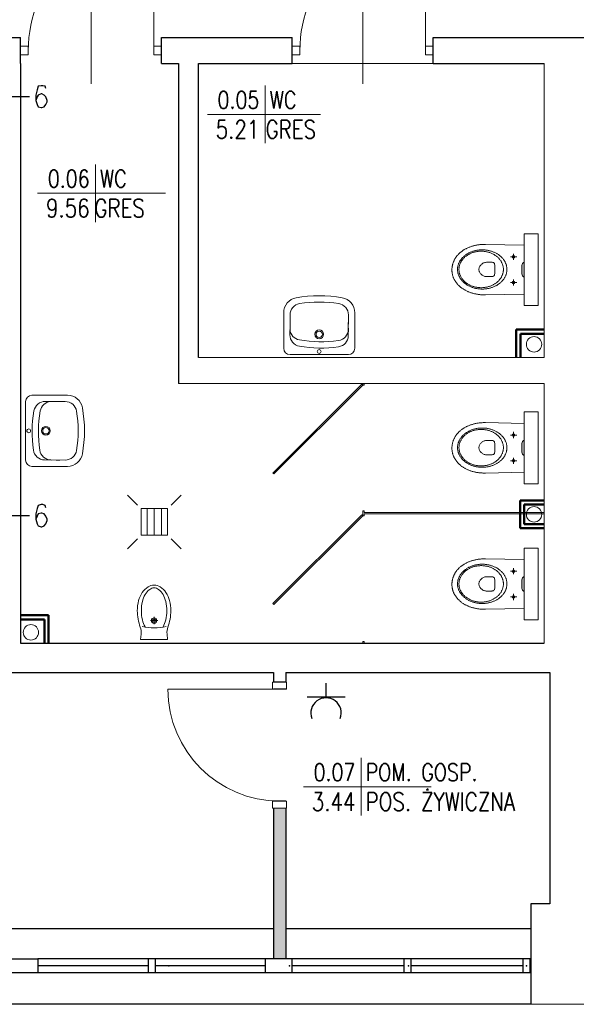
# Model space of a CAD drawing. Header units: millimetres. Extents: x 282377 to 1404227, y -783705 to 1038705.
# Tile 95 of 243: x 381895 to 382294, y 7171 to 7875. Entities that reach past the tile are written whole.
import ezdxf
from ezdxf.enums import TextEntityAlignment as Align

# ---------------------------------------------------------------- set-up
doc = ezdxf.new("R2010")
doc.units = ezdxf.units.MM
doc.linetypes.add('ACAD_ISO08W100', pattern=[36, 24, -3, 6, -3])
doc.layers.add('!!ELEKTRYKA', color=7, linetype='Continuous')
for name, color, linetype, lineweight in [('BA_drz', 7, 'Continuous', 18), ('BA_KS_ist.', 34, 'Continuous', 13), ('BA_met', 7, 'Continuous', 18), ('Cienka', 7, 'Continuous', 18), ('PG_WIDOKOWE_CIENKIE', 7, 'Continuous', 18), ('PG_WYPOSAŻENIE', 9, 'Continuous', 18), ('PG_ŚCIANY_DZIAŁOWE', 3, 'Continuous', 18), ('Przekrojowa', 60, 'Continuous', 18), ('WYPOSAŻENIE GARAŻU', 253, 'Continuous', 5)]:
    doc.layers.add(name, color=color, linetype=linetype, lineweight=lineweight)
doc.styles.add('ROMANS', font='romans', dxfattribs={"width": 0.7})

# ---------------------------------------------------------------- blocks, each defined once
blk = doc.blocks.new('A$Cd28b784c')
at = {"lineweight": 18}
h = blk.add_hatch(color=256, dxfattribs=at)
h.dxf.hatch_style = 1
h.paths.add_polyline_path([(18.54, 22.22), (18.43, 23), (18.14, 23.62), (17.75, 24.08), (17.31, 24.36), (16.9, 24.47), (16.9, 13.87), (17.31, 13.97), (17.75, 14.26), (18.14, 14.72), (18.43, 15.34), (18.54, 16.11)])
for p, q in [((16.9, 44.83), (6.9, 44.83)), ((6.9, -6.49), (6.9, 44.83)), ((16.9, -6.49), (16.9, 44.83)), ((16.9, -6.49), (6.9, -6.49))]:
    blk.add_line(p, q, dxfattribs=at)
at = {"lineweight": 13}
for p, q in [((44.61, 37.25), (16.9, 36.7)), ((45.21, 37.25), (44.61, 37.25)), ((45.82, 37.23), (45.21, 37.25)), ((46.41, 37.21), (45.82, 37.23)), ((47, 37.18), (46.41, 37.21)), ((47.58, 37.15), (47, 37.18)), ((48.16, 37.1), (47.58, 37.15)), ((48.73, 37.04), (48.16, 37.1)), ((49.3, 36.97), (48.73, 37.04)), ((49.85, 36.9), (49.3, 36.97)), ((50.4, 36.82), (49.85, 36.9)), ((50.95, 36.72), (50.4, 36.82)), ((51.49, 36.62), (50.95, 36.72)), ((52.02, 36.51), (51.49, 36.62)), ((52.54, 36.4), (52.02, 36.51)), ((53.06, 36.27), (52.54, 36.4)), ((53.57, 36.14), (53.06, 36.27)), ((54.07, 36), (53.57, 36.14)), ((54.57, 35.85), (54.07, 36)), ((55.05, 35.69), (54.57, 35.85)), ((55.53, 35.53), (55.05, 35.69)), ((56.01, 35.36), (55.53, 35.53)), ((56.47, 35.18), (56.01, 35.36)), ((26.77, 28.42), (22.26, 28.42)), ((23.81, 28.83), (23.69, 28.42)), ((23.69, 28.42), (23.81, 28.01)), ((24.1, 29.13), (23.81, 28.83)), ((24.51, 29.24), (24.1, 29.13)), ((24.51, 30.6), (24.51, 26.24)), ((24.93, 29.13), (24.51, 29.24)), ((25.22, 28.83), (24.93, 29.13)), ((25.33, 28.42), (25.22, 28.83)), ((25.22, 28.01), (25.33, 28.42)), ((33.25, 27.92), (33.58, 28.23)), ((33.58, 28.23), (33.93, 28.53)), ((33.93, 28.53), (34.28, 28.83)), ((34.28, 28.83), (34.64, 29.12)), ((34.64, 29.12), (35.01, 29.4)), ((35.01, 29.4), (35.4, 29.67)), ((35.4, 29.67), (35.79, 29.93)), ((35.79, 29.93), (36.19, 30.19)), ((36.1, 27.96), (36.45, 28.27)), ((36.19, 30.19), (36.6, 30.43)), ((36.45, 28.27), (36.82, 28.56)), ((36.6, 30.43), (37.03, 30.67)), ((36.82, 28.56), (37.2, 28.84)), ((37.03, 30.67), (37.46, 30.89)), ((37.2, 28.84), (37.58, 29.11)), ((37.46, 30.89), (37.89, 31.11)), ((37.58, 29.11), (37.98, 29.37)), ((37.89, 31.11), (38.34, 31.31)), ((37.98, 29.37), (38.39, 29.62)), ((38.34, 31.31), (38.79, 31.51)), ((38.39, 29.62), (38.81, 29.86)), ((38.79, 31.51), (39.26, 31.7)), ((38.81, 29.86), (39.24, 30.09)), ((39.24, 30.09), (39.68, 30.31)), ((39.26, 31.7), (39.73, 31.87)), ((39.68, 30.31), (40.12, 30.52)), ((39.73, 31.87), (40.2, 32.03)), ((40.12, 30.52), (40.58, 30.71)), ((40.2, 32.03), (40.69, 32.19)), ((40.58, 30.71), (41.04, 30.9)), ((40.69, 32.19), (41.18, 32.33)), ((41.04, 30.9), (41.51, 31.07)), ((41.18, 32.33), (41.68, 32.46)), ((41.51, 31.07), (41.99, 31.23)), ((41.68, 32.46), (42.18, 32.58)), ((41.99, 31.23), (42.48, 31.37)), ((42.18, 32.58), (42.69, 32.69)), ((42.48, 31.37), (42.97, 31.51)), ((42.69, 32.69), (43.21, 32.78)), ((42.97, 31.51), (43.48, 31.63)), ((43.21, 32.78), (43.73, 32.87)), ((43.48, 31.63), (43.98, 31.74)), ((43.73, 32.87), (44.26, 32.94)), ((43.98, 31.74), (44.5, 31.83)), ((44.26, 32.94), (44.79, 33)), ((44.5, 31.83), (45.02, 31.91)), ((44.79, 33), (45.32, 33.04)), ((45.02, 31.91), (45.54, 31.98)), ((45.32, 33.04), (45.87, 33.08)), ((45.54, 31.98), (46.07, 32.03)), ((45.87, 33.08), (46.41, 33.1)), ((46.07, 32.03), (46.61, 32.07)), ((46.41, 33.1), (46.96, 33.1)), ((46.61, 32.07), (47.15, 32.09)), ((46.96, 33.1), (47.51, 33.1)), ((47.15, 32.09), (47.7, 32.1)), ((47.51, 33.1), (48.06, 33.08)), ((47.7, 32.1), (47.7, 32.09)), ((47.7, 32.1), (48.24, 32.09)), ((48.06, 33.08), (48.6, 33.04)), ((48.24, 32.09), (48.79, 32.07)), ((48.6, 33.04), (49.13, 33)), ((48.79, 32.07), (49.32, 32.03)), ((49.13, 33), (49.67, 32.94)), ((49.32, 32.03), (49.85, 31.98)), ((49.67, 32.94), (50.19, 32.87)), ((49.85, 31.98), (50.38, 31.91)), ((50.19, 32.87), (50.71, 32.78)), ((50.38, 31.91), (50.9, 31.83)), ((50.71, 32.78), (51.23, 32.69)), ((50.9, 31.83), (51.41, 31.74)), ((51.23, 32.69), (51.74, 32.58)), ((51.41, 31.74), (51.92, 31.63)), ((51.74, 32.58), (52.24, 32.46)), ((51.92, 31.63), (52.42, 31.51)), ((52.24, 32.46), (52.74, 32.33)), ((52.42, 31.51), (52.92, 31.37)), ((52.74, 32.33), (53.23, 32.19)), ((52.92, 31.37), (53.4, 31.23)), ((53.23, 32.19), (53.72, 32.03)), ((53.4, 31.23), (53.88, 31.07)), ((53.72, 32.03), (54.19, 31.87)), ((53.88, 31.07), (54.36, 30.9)), ((54.19, 31.87), (54.66, 31.7)), ((54.36, 30.9), (54.82, 30.71)), ((54.66, 31.7), (55.13, 31.51)), ((54.82, 30.71), (55.27, 30.52)), ((55.13, 31.51), (55.58, 31.31)), ((55.27, 30.52), (55.72, 30.31)), ((55.58, 31.31), (56.03, 31.11)), ((55.72, 30.31), (56.16, 30.09)), ((56.03, 31.11), (56.47, 30.89)), ((56.16, 30.09), (56.59, 29.86)), ((56.93, 34.99), (56.47, 35.18)), ((56.47, 30.89), (56.9, 30.67)), ((56.59, 29.86), (57, 29.62)), ((56.9, 30.67), (57.32, 30.43)), ((57.38, 34.8), (56.93, 34.99)), ((57, 29.62), (57.41, 29.37)), ((57.32, 30.43), (57.73, 30.19)), ((57.83, 34.6), (57.38, 34.8)), ((57.41, 29.37), (57.81, 29.11)), ((57.73, 30.19), (58.13, 29.93)), ((57.81, 29.11), (58.2, 28.84)), ((58.26, 34.39), (57.83, 34.6)), ((58.13, 29.93), (58.52, 29.67)), ((58.2, 28.84), (58.58, 28.56)), ((58.69, 34.17), (58.26, 34.39)), ((58.52, 29.67), (58.91, 29.4)), ((58.58, 28.56), (58.94, 28.27)), ((59.11, 33.95), (58.69, 34.17)), ((58.91, 29.4), (59.28, 29.12)), ((58.94, 28.27), (59.3, 27.96)), ((59.52, 33.72), (59.11, 33.95)), ((59.28, 29.12), (59.64, 28.83)), ((59.92, 33.49), (59.52, 33.72)), ((59.64, 28.83), (59.99, 28.53)), ((60.32, 33.25), (59.92, 33.49)), ((59.99, 28.53), (60.34, 28.23)), ((60.71, 33), (60.32, 33.25)), ((60.34, 28.23), (60.67, 27.92)), ((61.09, 32.75), (60.71, 33)), ((61.46, 32.49), (61.09, 32.75)), ((61.82, 32.22), (61.46, 32.49)), ((62.17, 31.95), (61.82, 32.22)), ((62.52, 31.68), (62.17, 31.95)), ((62.85, 31.39), (62.52, 31.68)), ((63.18, 31.11), (62.85, 31.39)), ((63.5, 30.81), (63.18, 31.11)), ((63.81, 30.51), (63.5, 30.81)), ((64.11, 30.21), (63.81, 30.51)), ((64.4, 29.9), (64.11, 30.21)), ((64.69, 29.58), (64.4, 29.9)), ((64.96, 29.26), (64.69, 29.58)), ((65.23, 28.94), (64.96, 29.26)), ((65.48, 28.61), (65.23, 28.94)), ((65.73, 28.28), (65.48, 28.61)), ((65.96, 27.94), (65.73, 28.28)), ((17.31, 24.36), (16.9, 24.47)), ((17.75, 24.08), (17.31, 24.36)), ((18.14, 23.62), (17.75, 24.08)), ((18.43, 23), (18.14, 23.62)), ((18.54, 22.22), (18.43, 23)), ((18.54, 16.11), (18.54, 22.22)), ((23.81, 28.01), (24.1, 27.71)), ((24.1, 27.71), (24.51, 27.6)), ((24.51, 27.6), (24.93, 27.71)), ((24.93, 27.71), (25.22, 28.01)), ((29.4, 20.77), (29.47, 21.19)), ((29.47, 21.19), (29.56, 21.61)), ((29.56, 21.61), (29.67, 22.02)), ((29.67, 22.02), (29.79, 22.43)), ((29.79, 22.43), (29.92, 22.84)), ((29.92, 22.84), (30.07, 23.24)), ((30.07, 23.24), (30.24, 23.63)), ((30.24, 23.63), (30.42, 24.02)), ((30.42, 24.02), (30.61, 24.41)), ((30.61, 24.41), (30.82, 24.79)), ((30.82, 24.79), (31.04, 25.16)), ((31.04, 25.16), (31.27, 25.53)), ((31.27, 25.53), (31.52, 25.89)), ((31.52, 25.89), (31.78, 26.25)), ((31.78, 26.25), (32.05, 26.59)), ((31.93, 20.81), (32.01, 21.24)), ((32.01, 21.24), (32.11, 21.66)), ((32.05, 26.59), (32.33, 26.93)), ((32.11, 21.66), (32.22, 22.09)), ((32.22, 22.09), (32.35, 22.5)), ((32.33, 26.93), (32.63, 27.27)), ((32.35, 22.5), (32.5, 22.91)), ((32.5, 22.91), (32.66, 23.32)), ((32.63, 27.27), (32.93, 27.6)), ((32.66, 23.32), (32.84, 23.72)), ((32.84, 23.72), (33.04, 24.11)), ((32.93, 27.6), (33.25, 27.92)), ((33.04, 24.11), (33.25, 24.5)), ((33.25, 24.5), (33.47, 24.88)), ((33.47, 24.88), (33.71, 25.25)), ((33.71, 25.25), (33.96, 25.62)), ((33.96, 25.62), (34.23, 25.98)), ((34.23, 25.98), (34.51, 26.33)), ((34.51, 26.33), (34.8, 26.67)), ((34.8, 26.67), (35.11, 27.01)), ((35.11, 27.01), (35.42, 27.34)), ((35.42, 27.34), (35.76, 27.66)), ((35.76, 27.66), (36.1, 27.96)), ((37.97, 22.03), (38.05, 22.73)), ((37.97, 19.27), (37.97, 22.03)), ((38.05, 22.73), (38.28, 23.27)), ((38.28, 23.27), (38.61, 23.65)), ((38.61, 23.65), (39, 23.9)), ((39, 23.9), (39.42, 24.05)), ((39.42, 24.05), (39.83, 24.12)), ((39.83, 24.12), (40.19, 24.14)), ((40.19, 24.14), (44.04, 24.15)), ((44.04, 24.15), (44.56, 24.12)), ((44.56, 24.12), (45.07, 24.03)), ((45.07, 24.03), (45.57, 23.88)), ((45.57, 23.88), (46.05, 23.68)), ((46.05, 23.68), (46.51, 23.44)), ((46.51, 23.44), (46.94, 23.16)), ((46.94, 23.16), (47.35, 22.84)), ((47.35, 22.84), (47.73, 22.48)), ((47.73, 22.48), (48.08, 22.1)), ((48.08, 22.1), (48.38, 21.7)), ((48.38, 21.7), (48.65, 21.28)), ((48.65, 21.28), (48.88, 20.84)), ((59.3, 27.96), (59.64, 27.66)), ((59.64, 27.66), (59.97, 27.34)), ((59.97, 27.34), (60.29, 27.01)), ((60.29, 27.01), (60.6, 26.67)), ((60.6, 26.67), (60.89, 26.33)), ((60.67, 27.92), (60.99, 27.6)), ((60.89, 26.33), (61.17, 25.98)), ((60.99, 27.6), (61.29, 27.27)), ((61.17, 25.98), (61.44, 25.62)), ((61.29, 27.27), (61.59, 26.93)), ((61.44, 25.62), (61.69, 25.25)), ((61.59, 26.93), (61.87, 26.59)), ((61.69, 25.25), (61.93, 24.88)), ((61.87, 26.59), (62.15, 26.25)), ((61.93, 24.88), (62.15, 24.5)), ((62.15, 26.25), (62.4, 25.89)), ((62.15, 24.5), (62.36, 24.11)), ((62.36, 24.11), (62.55, 23.72)), ((62.4, 25.89), (62.65, 25.53)), ((62.55, 23.72), (62.73, 23.32)), ((62.65, 25.53), (62.88, 25.16)), ((62.73, 23.32), (62.9, 22.91)), ((62.88, 25.16), (63.1, 24.79)), ((62.9, 22.91), (63.04, 22.5)), ((63.04, 22.5), (63.18, 22.09)), ((63.1, 24.79), (63.31, 24.41)), ((63.18, 22.09), (63.29, 21.66)), ((63.29, 21.66), (63.39, 21.24)), ((63.31, 24.41), (63.5, 24.02)), ((63.39, 21.24), (63.47, 20.81)), ((63.5, 24.02), (63.68, 23.63)), ((63.68, 23.63), (63.85, 23.24)), ((63.85, 23.24), (64, 22.84)), ((64, 22.84), (64.13, 22.43)), ((64.13, 22.43), (64.25, 22.02)), ((64.25, 22.02), (64.36, 21.61)), ((64.36, 21.61), (64.45, 21.19)), ((64.45, 21.19), (64.52, 20.77)), ((66.19, 27.6), (65.96, 27.94)), ((66.41, 27.25), (66.19, 27.6)), ((66.62, 26.9), (66.41, 27.25)), ((66.82, 26.54), (66.62, 26.9)), ((67, 26.19), (66.82, 26.54)), ((67.18, 25.82), (67, 26.19)), ((67.35, 25.46), (67.18, 25.82)), ((67.51, 25.09), (67.35, 25.46)), ((67.66, 24.71), (67.51, 25.09)), ((67.8, 24.34), (67.66, 24.71)), ((67.93, 23.96), (67.8, 24.34)), ((68.04, 23.57), (67.93, 23.96)), ((68.15, 23.19), (68.04, 23.57)), ((68.25, 22.8), (68.15, 23.19)), ((68.33, 22.4), (68.25, 22.8)), ((68.41, 22.01), (68.33, 22.4)), ((68.48, 21.61), (68.41, 22.01)), ((68.53, 21.21), (68.48, 21.61)), ((68.57, 20.81), (68.53, 21.21)), ((17.75, 14.26), (17.31, 13.97)), ((18.14, 14.72), (17.75, 14.26)), ((18.43, 15.34), (18.14, 14.72)), ((18.54, 16.11), (18.43, 15.34)), ((29.27, 19.48), (29.3, 19.91)), ((29.27, 19.04), (29.27, 19.48)), ((29.27, 18.6), (29.27, 19.04)), ((29.3, 18.17), (29.27, 18.6)), ((29.3, 19.91), (29.34, 20.34)), ((29.34, 17.74), (29.3, 18.17)), ((29.34, 20.34), (29.4, 20.77)), ((29.4, 17.31), (29.34, 17.74)), ((29.47, 16.89), (29.4, 17.31)), ((29.56, 16.47), (29.47, 16.89)), ((29.67, 16.06), (29.56, 16.47)), ((29.79, 15.65), (29.67, 16.06)), ((29.92, 15.24), (29.79, 15.65)), ((30.07, 14.84), (29.92, 15.24)), ((30.24, 14.44), (30.07, 14.84)), ((30.42, 14.05), (30.24, 14.44)), ((31.78, 19.04), (31.79, 19.49)), ((31.79, 18.59), (31.78, 19.04)), ((31.78, 19.04), (31.78, 19.03)), ((31.79, 19.49), (31.82, 19.93)), ((31.82, 18.15), (31.79, 18.59)), ((31.82, 19.93), (31.86, 20.37)), ((31.86, 17.71), (31.82, 18.15)), ((31.86, 20.37), (31.93, 20.81)), ((31.93, 17.27), (31.86, 17.71)), ((32.01, 16.84), (31.93, 17.27)), ((32.11, 16.41), (32.01, 16.84)), ((32.22, 15.99), (32.11, 16.41)), ((32.35, 15.57), (32.22, 15.99)), ((32.5, 15.16), (32.35, 15.57)), ((32.66, 14.76), (32.5, 15.16)), ((32.84, 14.36), (32.66, 14.76)), ((33.04, 13.96), (32.84, 14.36)), ((37.97, 16.04), (37.97, 19.27)), ((38.05, 15.34), (37.97, 16.04)), ((37.97, 16.04), (37.97, 16.04)), ((38.28, 14.8), (38.05, 15.34)), ((38.61, 14.42), (38.28, 14.8)), ((39, 14.17), (38.61, 14.42)), ((39.41, 14.02), (39, 14.17)), ((45.55, 14.2), (45.05, 14.05)), ((46.04, 14.39), (45.55, 14.2)), ((46.5, 14.64), (46.04, 14.39)), ((46.93, 14.92), (46.5, 14.64)), ((47.34, 15.24), (46.93, 14.92)), ((47.72, 15.59), (47.34, 15.24)), ((48.07, 15.97), (47.72, 15.59)), ((48.38, 16.38), (48.07, 15.97)), ((48.65, 16.8), (48.38, 16.38)), ((48.88, 17.24), (48.65, 16.8)), ((48.88, 20.84), (49.06, 20.4)), ((49.06, 17.69), (48.88, 17.24)), ((49.06, 20.4), (49.2, 19.94)), ((49.2, 18.14), (49.06, 17.69)), ((49.2, 19.94), (49.28, 19.49)), ((49.28, 18.59), (49.2, 18.14)), ((49.28, 19.49), (49.31, 19.04)), ((49.31, 19.04), (49.28, 18.59)), ((62.55, 14.36), (62.36, 13.96)), ((62.73, 14.76), (62.55, 14.36)), ((62.9, 15.16), (62.73, 14.76)), ((63.04, 15.57), (62.9, 15.16)), ((63.18, 15.99), (63.04, 15.57)), ((63.29, 16.41), (63.18, 15.99)), ((63.39, 16.84), (63.29, 16.41)), ((63.47, 17.27), (63.39, 16.84)), ((63.47, 20.81), (63.53, 20.37)), ((63.53, 17.71), (63.47, 17.27)), ((63.68, 14.44), (63.5, 14.05)), ((63.53, 20.37), (63.58, 19.93)), ((63.58, 18.15), (63.53, 17.71)), ((63.58, 19.93), (63.6, 19.49)), ((63.6, 18.59), (63.58, 18.15)), ((63.6, 19.49), (63.61, 19.04)), ((63.61, 19.04), (63.6, 18.59)), ((63.61, 19.04), (63.61, 19.03)), ((63.85, 14.84), (63.68, 14.44)), ((64, 15.24), (63.85, 14.84)), ((64.13, 15.65), (64, 15.24)), ((64.25, 16.06), (64.13, 15.65)), ((64.36, 16.47), (64.25, 16.06)), ((64.45, 16.89), (64.36, 16.47)), ((64.52, 17.31), (64.45, 16.89)), ((64.52, 20.77), (64.58, 20.34)), ((64.58, 17.74), (64.52, 17.31)), ((64.58, 20.34), (64.62, 19.91)), ((64.62, 18.17), (64.58, 17.74)), ((64.62, 19.91), (64.65, 19.48)), ((64.65, 18.6), (64.62, 18.17)), ((64.65, 19.48), (64.66, 19.04)), ((64.66, 19.04), (64.65, 18.6)), ((64.66, 19.04), (64.66, 19.03)), ((67.69, 14.01), (67.82, 14.39)), ((67.82, 14.39), (67.95, 14.77)), ((67.95, 14.77), (68.06, 15.16)), ((68.06, 15.16), (68.17, 15.55)), ((68.17, 15.55), (68.26, 15.94)), ((68.26, 15.94), (68.34, 16.34)), ((68.34, 16.34), (68.42, 16.73)), ((68.42, 16.73), (68.48, 17.14)), ((68.48, 17.14), (68.53, 17.54)), ((68.53, 17.54), (68.58, 17.94)), ((68.61, 20.4), (68.57, 20.81)), ((68.58, 17.94), (68.61, 18.35)), ((68.63, 19.99), (68.61, 20.4)), ((68.61, 18.35), (68.63, 18.76)), ((68.64, 19.58), (68.63, 19.99)), ((68.63, 18.76), (68.64, 19.17)), ((68.64, 19.17), (68.64, 19.58)), ((17.31, 13.97), (16.9, 13.87)), ((26.77, 10.01), (22.26, 10.01)), ((23.81, 10.42), (23.69, 10.01)), ((23.69, 10.01), (23.81, 9.6)), ((24.1, 10.72), (23.81, 10.42)), ((23.81, 9.6), (24.1, 9.3)), ((24.51, 10.83), (24.1, 10.72)), ((24.1, 9.3), (24.51, 9.19)), ((24.51, 12.19), (24.51, 7.83)), ((24.93, 10.72), (24.51, 10.83)), ((24.51, 9.19), (24.93, 9.3)), ((25.22, 10.42), (24.93, 10.72)), ((24.93, 9.3), (25.22, 9.6)), ((25.33, 10.01), (25.22, 10.42)), ((25.22, 9.6), (25.33, 10.01)), ((30.61, 13.67), (30.42, 14.05)), ((30.82, 13.29), (30.61, 13.67)), ((31.04, 12.92), (30.82, 13.29)), ((31.27, 12.55), (31.04, 12.92)), ((31.52, 12.19), (31.27, 12.55)), ((31.78, 11.83), (31.52, 12.19)), ((32.05, 11.48), (31.78, 11.83)), ((32.33, 11.14), (32.05, 11.48)), ((32.63, 10.81), (32.33, 11.14)), ((32.93, 10.48), (32.63, 10.81)), ((33.25, 10.16), (32.93, 10.48)), ((33.25, 13.58), (33.04, 13.96)), ((33.47, 13.2), (33.25, 13.58)), ((33.58, 9.85), (33.25, 10.16)), ((33.71, 12.82), (33.47, 13.2)), ((33.93, 9.54), (33.58, 9.85)), ((33.96, 12.46), (33.71, 12.82)), ((34.28, 9.25), (33.93, 9.54)), ((34.23, 12.1), (33.96, 12.46)), ((34.51, 11.75), (34.23, 12.1)), ((34.64, 8.96), (34.28, 9.25)), ((34.8, 11.4), (34.51, 11.75)), ((35.01, 8.68), (34.64, 8.96)), ((35.11, 11.07), (34.8, 11.4)), ((35.4, 8.41), (35.01, 8.68)), ((35.42, 10.74), (35.11, 11.07)), ((35.79, 8.14), (35.4, 8.41)), ((35.76, 10.42), (35.42, 10.74)), ((36.1, 10.11), (35.76, 10.42)), ((36.19, 7.89), (35.79, 8.14)), ((36.45, 9.81), (36.1, 10.11)), ((36.6, 7.65), (36.19, 7.89)), ((36.82, 9.52), (36.45, 9.81)), ((37.03, 7.41), (36.6, 7.65)), ((37.2, 9.24), (36.82, 9.52)), ((37.46, 7.19), (37.03, 7.41)), ((37.58, 8.97), (37.2, 9.24)), ((37.89, 6.97), (37.46, 7.19)), ((37.98, 8.71), (37.58, 8.97)), ((38.39, 8.46), (37.98, 8.71)), ((38.81, 8.21), (38.39, 8.46)), ((39.24, 7.99), (38.81, 8.21)), ((39.68, 7.77), (39.24, 7.99)), ((39.82, 13.95), (39.41, 14.02)), ((40.12, 7.56), (39.68, 7.77)), ((40.17, 13.93), (39.82, 13.95)), ((40.58, 7.36), (40.12, 7.56)), ((44.01, 13.93), (40.17, 13.93)), ((41.04, 7.18), (40.58, 7.36)), ((41.51, 7.01), (41.04, 7.18)), ((44.54, 13.96), (44.01, 13.93)), ((45.05, 14.05), (44.54, 13.96)), ((54.36, 7.18), (53.88, 7.01)), ((54.82, 7.36), (54.36, 7.18)), ((55.27, 7.56), (54.82, 7.36)), ((55.72, 7.77), (55.27, 7.56)), ((56.16, 7.99), (55.72, 7.77)), ((56.47, 7.19), (56.03, 6.97)), ((56.59, 8.21), (56.16, 7.99)), ((56.9, 7.41), (56.47, 7.19)), ((57, 8.46), (56.59, 8.21)), ((57.32, 7.65), (56.9, 7.41)), ((57.41, 8.71), (57, 8.46)), ((57.73, 7.89), (57.32, 7.65)), ((57.81, 8.97), (57.41, 8.71)), ((58.13, 8.14), (57.73, 7.89)), ((58.2, 9.24), (57.81, 8.97)), ((58.52, 8.41), (58.13, 8.14)), ((58.58, 9.52), (58.2, 9.24)), ((58.91, 8.68), (58.52, 8.41)), ((58.94, 9.81), (58.58, 9.52)), ((59.28, 8.96), (58.91, 8.68)), ((59.3, 10.11), (58.94, 9.81)), ((59.64, 9.25), (59.28, 8.96)), ((59.64, 10.42), (59.3, 10.11)), ((59.97, 10.74), (59.64, 10.42)), ((59.99, 9.54), (59.64, 9.25)), ((60.29, 11.07), (59.97, 10.74)), ((60.34, 9.85), (59.99, 9.54)), ((60.6, 11.4), (60.29, 11.07)), ((60.67, 10.16), (60.34, 9.85)), ((60.89, 11.75), (60.6, 11.4)), ((60.99, 10.48), (60.67, 10.16)), ((61.17, 12.1), (60.89, 11.75)), ((61.29, 10.81), (60.99, 10.48)), ((61.44, 12.46), (61.17, 12.1)), ((61.59, 11.14), (61.29, 10.81)), ((61.69, 12.82), (61.44, 12.46)), ((61.87, 11.48), (61.59, 11.14)), ((61.93, 13.2), (61.69, 12.82)), ((62.15, 11.83), (61.87, 11.48)), ((62.15, 13.58), (61.93, 13.2)), ((62.36, 13.96), (62.15, 13.58)), ((62.4, 12.19), (62.15, 11.83)), ((62.65, 12.55), (62.4, 12.19)), ((62.88, 12.92), (62.65, 12.55)), ((62.71, 6.95), (63.04, 7.24)), ((63.1, 13.29), (62.88, 12.92)), ((63.04, 7.24), (63.36, 7.53)), ((63.31, 13.67), (63.1, 13.29)), ((63.5, 14.05), (63.31, 13.67)), ((63.36, 7.53), (63.67, 7.83)), ((63.67, 7.83), (63.97, 8.14)), ((63.97, 8.14), (64.26, 8.45)), ((64.26, 8.45), (64.54, 8.76)), ((64.54, 8.76), (64.82, 9.08)), ((64.82, 9.08), (65.08, 9.4)), ((65.08, 9.4), (65.34, 9.73)), ((65.34, 9.73), (65.59, 10.07)), ((65.59, 10.07), (65.82, 10.4)), ((65.82, 10.4), (66.05, 10.75)), ((66.05, 10.75), (66.27, 11.09)), ((66.27, 11.09), (66.48, 11.44)), ((66.48, 11.44), (66.68, 11.8)), ((66.68, 11.8), (66.88, 12.16)), ((66.88, 12.16), (67.06, 12.52)), ((67.06, 12.52), (67.23, 12.89)), ((67.23, 12.89), (67.39, 13.26)), ((67.39, 13.26), (67.55, 13.63)), ((67.55, 13.63), (67.69, 14.01)), ((16.89, 1.65), (44.61, 1.1)), ((38.34, 6.76), (37.89, 6.97)), ((38.79, 6.57), (38.34, 6.76)), ((39.26, 6.38), (38.79, 6.57)), ((39.73, 6.21), (39.26, 6.38)), ((40.2, 6.04), (39.73, 6.21)), ((40.69, 5.89), (40.2, 6.04)), ((41.18, 5.75), (40.69, 5.89)), ((41.68, 5.62), (41.18, 5.75)), ((41.99, 6.85), (41.51, 7.01)), ((42.18, 5.5), (41.68, 5.62)), ((42.48, 6.7), (41.99, 6.85)), ((42.69, 5.39), (42.18, 5.5)), ((42.97, 6.57), (42.48, 6.7)), ((43.21, 5.29), (42.69, 5.39)), ((43.48, 6.45), (42.97, 6.57)), ((43.73, 5.21), (43.21, 5.29)), ((43.98, 6.34), (43.48, 6.45)), ((44.26, 5.14), (43.73, 5.21)), ((44.5, 6.25), (43.98, 6.34)), ((44.79, 5.08), (44.26, 5.14)), ((45.02, 6.17), (44.5, 6.25)), ((44.61, 1.1), (45.21, 1.1)), ((45.32, 5.03), (44.79, 5.08)), ((45.54, 6.1), (45.02, 6.17)), ((45.21, 1.1), (45.81, 1.11)), ((45.87, 5), (45.32, 5.03)), ((46.07, 6.05), (45.54, 6.1)), ((45.81, 1.11), (46.4, 1.13)), ((46.41, 4.98), (45.87, 5)), ((46.61, 6.01), (46.07, 6.05)), ((46.4, 1.13), (46.99, 1.16)), ((46.96, 4.98), (46.41, 4.98)), ((47.15, 5.99), (46.61, 6.01)), ((47.51, 4.98), (46.96, 4.98)), ((46.96, 4.98), (46.96, 4.97)), ((46.99, 1.16), (47.56, 1.2)), ((47.7, 5.98), (47.15, 5.99)), ((48.06, 5), (47.51, 4.98)), ((47.56, 1.2), (48.14, 1.25)), ((48.24, 5.99), (47.7, 5.98)), ((47.7, 5.98), (47.7, 5.97)), ((48.6, 5.03), (48.06, 5)), ((48.14, 1.25), (48.7, 1.3)), ((48.79, 6.01), (48.24, 5.99)), ((49.13, 5.08), (48.6, 5.03)), ((48.7, 1.3), (49.26, 1.37)), ((49.32, 6.05), (48.79, 6.01)), ((49.67, 5.14), (49.13, 5.08)), ((49.26, 1.37), (49.82, 1.44)), ((49.85, 6.1), (49.32, 6.05)), ((50.19, 5.21), (49.67, 5.14)), ((49.82, 1.44), (50.36, 1.53)), ((50.38, 6.17), (49.85, 6.1)), ((50.71, 5.29), (50.19, 5.21)), ((50.36, 1.53), (50.9, 1.62)), ((50.9, 6.25), (50.38, 6.17)), ((51.23, 5.39), (50.71, 5.29)), ((51.41, 6.34), (50.9, 6.25)), ((50.9, 1.62), (51.44, 1.72)), ((51.74, 5.5), (51.23, 5.39)), ((51.92, 6.45), (51.41, 6.34)), ((51.44, 1.72), (51.96, 1.83)), ((52.24, 5.62), (51.74, 5.5)), ((52.42, 6.57), (51.92, 6.45)), ((51.96, 1.83), (52.48, 1.95)), ((52.74, 5.75), (52.24, 5.62)), ((52.92, 6.7), (52.42, 6.57)), ((52.48, 1.95), (52.99, 2.07)), ((53.23, 5.89), (52.74, 5.75)), ((53.4, 6.85), (52.92, 6.7)), ((52.99, 2.07), (53.5, 2.2)), ((53.72, 6.04), (53.23, 5.89)), ((53.88, 7.01), (53.4, 6.85)), ((53.5, 2.2), (54, 2.35)), ((54.19, 6.21), (53.72, 6.04)), ((54, 2.35), (54.49, 2.49)), ((54.66, 6.38), (54.19, 6.21)), ((54.49, 2.49), (54.97, 2.65)), ((55.13, 6.57), (54.66, 6.38)), ((54.97, 2.65), (55.45, 2.81)), ((55.58, 6.76), (55.13, 6.57)), ((55.45, 2.81), (55.92, 2.99)), ((56.03, 6.97), (55.58, 6.76)), ((55.92, 2.99), (56.38, 3.17)), ((56.38, 3.17), (56.84, 3.35)), ((56.84, 3.35), (57.28, 3.55)), ((57.28, 3.55), (57.72, 3.75)), ((57.72, 3.75), (58.15, 3.95)), ((58.15, 3.95), (58.58, 4.17)), ((58.58, 4.17), (58.99, 4.39)), ((58.99, 4.39), (59.4, 4.62)), ((59.4, 4.62), (59.8, 4.85)), ((59.8, 4.85), (60.2, 5.09)), ((60.2, 5.09), (60.58, 5.34)), ((60.58, 5.34), (60.96, 5.59)), ((60.96, 5.59), (61.32, 5.85)), ((61.32, 5.85), (61.68, 6.12)), ((61.68, 6.12), (62.04, 6.39)), ((62.04, 6.39), (62.38, 6.67)), ((62.38, 6.67), (62.71, 6.95))]:
    blk.add_line(p, q, dxfattribs=at)
blk = doc.blocks.new('A$Cf7835451')
at = {"layer": 'PG_WIDOKOWE_CIENKIE', "lineweight": 18}
for p, q in [((29.97, 50.9), (4.55, 50.9)), ((0, 4.55), (0, 46.36)), ((13.56, 46.28), (18.9, 46.36)), ((17.27, 46.25), (17.27, 46.33)), ((18.09, 46.3), (28.43, 46.46)), ((19.09, 46.31), (19.09, 46.36)), ((24.43, 46.36), (21.8, 46.36)), ((21.8, 46.36), (21.8, 46.36)), ((21.82, 46.36), (21.82, 46.36)), ((22.54, 46.36), (22.54, 46.41)), ((23.62, 46.36), (23.62, 46.38)), ((29.97, 0), (4.55, 0)), ((14.2, 4.47), (19.54, 4.55)), ((17.27, 4.51), (17.27, 4.6)), ((28.43, 4.55), (19.09, 4.55))]:
    blk.add_line(p, q, dxfattribs=at)
for centre, radius in [((14.54, 25.45), 3.18), ((2.27, 25.45), 1.36), ((14.54, 25.45), 2.27)]:
    blk.add_circle(centre, radius, dxfattribs=at)
for centre, radius, start, end in [((4.55, 46.36), 4.55, 90, 180), ((29.97, 40), 10.91, 10.24035, 90), ((13.68, 38.1), 8.18, 90.87473, 171.72059), ((18.21, 38.12), 8.18, 90.87473, 171.72059), ((28.43, 38.18), 8.18, 9.15413, 90), ((92.84, 26.58), 88.17, 171.72059, 190.02886), ((97.37, 26.6), 88.17, 171.72059, 190.02886), ((-50.54, 25.45), 88.17, 350.84587, 9.15413), ((-50.54, 25.45), 92.72, 349.75965, 10.24035), ((14.07, 12.65), 8.18, 190.02886, 270.87473), ((18.6, 12.67), 8.18, 190.02886, 264.7924), ((28.43, 12.73), 8.18, 270, 350.84587), ((29.97, 10.91), 10.91, 270, 349.75965), ((4.55, 4.55), 4.55, 180, 270)]:
    blk.add_arc(centre, radius, start, end, dxfattribs=at)
blk = doc.blocks.new('A$C29037962')
at = {"layer": 'PG_WYPOSAŻENIE', "lineweight": 18}
for p, q in [((12.03, 16.29), (12.03, 11.01)), ((9.39, 13.65), (14.66, 13.65))]:
    blk.add_line(p, q, dxfattribs=at)
blk.add_lwpolyline([(0, 20.69, -0.066486), (0.97, 27.98, -0.079028), (3.52, 33.64, -0.107158), (7.72, 37.75, -0.141632), (12.03, 39, -0.141632), (16.33, 37.75, -0.107158), (20.53, 33.64, -0.079028), (23.08, 27.98, -0.066486), (24.05, 20.69, -0.082267), (21.92, 9.02, 0.113756), (21.32, 3.96), (21.75, 0), (2.3, 0), (2.73, 3.96, 0.113756), (2.13, 9.02, -0.082267)], format="xyb", close=True, dxfattribs=at)
for points in [[(5.68, 8.96, -0.003664), (5.59, 9.12, -0.070396), (3.67, 14.1, -0.05666), (2.93, 20.69, -0.05666), (3.67, 27.27, -0.070396), (5.59, 32.26, -0.106167), (8.87, 36, -0.161429), (12.03, 37.05, -0.161429), (15.18, 36, -0.106167), (18.46, 32.26, -0.070396), (20.38, 27.27, -0.05666), (21.13, 20.69, -0.05666), (20.38, 14.1, -0.070396), (18.46, 9.12, -0.003664), (18.37, 8.96, -0.161429)], [(0, 20.69, -0.071321), (0, 20.69)]]:
    blk.add_lwpolyline(points, format="xyb", dxfattribs=at)
for radius in [1.95, 1.17]:
    blk.add_circle((12.03, 13.65), radius, dxfattribs=at)
blk.add_arc((12.03, 47.92), 39.47, 257.33219, 282.66781, dxfattribs=at)
blk = doc.blocks.new('dr1h901')
at = {"color": 7}
blk.add_line((-0.5, 0), (-0.5, 1), dxfattribs=at)
blk.add_line((0, 0.3622), (0, -0.2655))
blk.add_arc((-0.5, 0), 1, 0, 90, dxfattribs=at)
blk = doc.blocks.new('jamb')
blk.add_lwpolyline([(-0.5, -0.5), (-0.5, 0.5), (0.5, 0.5), (0.5, -0.5)], close=True)
blk = doc.blocks.new('A$Cb1b4349b')
at = {"layer": 'WYPOSAŻENIE GARAŻU', "color": 240, "true_color": 0xed1f24, "xscale": 5.5, "yscale": 5.999999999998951, "zscale": 5.5, "rotation": 90}
for p in [(23.9, 98.25), (23.9, 2.75)]:
    blk.add_blockref('jamb', p, dxfattribs=at)
at = {"layer": 'WYPOSAŻENIE GARAŻU', "color": 1, "xscale": -90, "yscale": 90, "zscale": -90, "rotation": 270}
blk.add_blockref('dr1h901', (23.9, 50.5), dxfattribs=at)
blk = doc.blocks.new('bikmet')
blk.add_line((0, 1.65), (0, -1.65))
at = {"style": 'ROMANS', "width": 0.8}
blk.add_attdef('NRPOM', text='', height=1, dxfattribs=at).set_placement((-0.333, 0.333), align=Align.RIGHT)
blk.add_attdef('NWAPOM', (0.25, 0.333), '', height=1, dxfattribs=at)
blk.add_attdef('RAREA', text='', height=1.042, dxfattribs=at).set_placement((-0.333, -0.333), align=Align.TOP_RIGHT)
blk.add_attdef('PODLOGA', text='', height=1.042, dxfattribs=at).set_placement((0.25, -0.333), align=Align.TOP_LEFT)
blk = doc.blocks.new('A$C6810ecfa')
at = {"layer": 'BA_KS_ist.', "color": 18, "linetype": 'Continuous', "lineweight": 20, "ltscale": 25, "true_color": 0x000000}
for centre in [(-11.29, 400.43), (-11.29, 278.73), (-371.64, 194.26)]:
    blk.add_circle(centre, 5.5, dxfattribs=at)
blk = doc.blocks.new('A$Cb384932f')
at = {"layer": 'BA_KS_ist.', "color": 34}
for p, q in [((-302.48, 292.57), (-295.32, 285.41)), ((-271.19, 285.41), (-264.03, 292.57)), ((-292.78, 282.87), (-273.73, 282.87)), ((-292.78, 263.82), (-292.78, 282.87)), ((-288.34, 282.87), (-288.34, 263.82)), ((-283.26, 282.87), (-283.26, 263.82)), ((-278.18, 282.87), (-278.18, 263.82)), ((-273.73, 282.87), (-273.73, 263.82)), ((-302.48, 254.12), (-295.32, 261.28)), ((-273.73, 263.82), (-292.78, 263.82)), ((-264.03, 254.12), (-271.19, 261.28))]:
    blk.add_line(p, q, dxfattribs=at)

msp = doc.modelspace()

# ---------------------------------------------------------------- hatches: boundary and pattern name
at = {"layer": 'PG_ŚCIANY_DZIAŁOWE'}
h = msp.add_hatch(color=252, dxfattribs=at)
h.dxf.hatch_style = 1
h.paths.add_polyline_path([(382085.51, 7311.12), (382076.51, 7311.12), (382076.51, 7203.12), (382085.51, 7203.12)])

# ---------------------------------------------------------------- linework, layer by layer
at = {"layer": '!!ELEKTRYKA', "color": 1, "linetype": 'ACAD_ISO08W100', "lineweight": -3}
for points in [[(381913.63, 7826.07), (381913.2, 7827.76), (381911.51, 7828.18), (381910.24, 7828.18), (381908.12, 7827.76), (381907.28, 7825.22), (381906.43, 7821.41), (381906.43, 7817.6), (381907.28, 7814.64), (381908.12, 7812.94), (381910.24, 7812.52), (381910.66, 7812.52), (381912.36, 7812.94), (381913.63, 7814.64), (381914.47, 7816.75), (381914.47, 7817.6), (381913.63, 7820.14), (381912.36, 7821.41), (381910.66, 7822.26), (381910.24, 7822.26), (381908.12, 7821.41), (381907.28, 7820.14), (381906.43, 7817.6)], [(381886.53, 7820.56), (381901.77, 7820.56)], [(381913.63, 7525.92), (381913.2, 7527.61), (381911.51, 7528.46), (381910.24, 7528.46), (381908.12, 7527.61), (381907.28, 7525.49), (381906.43, 7521.68), (381906.43, 7517.87), (381907.28, 7514.49), (381908.12, 7513.22), (381910.24, 7512.37), (381910.66, 7512.37), (381912.36, 7513.22), (381913.63, 7514.49), (381914.47, 7517.03), (381914.47, 7517.87), (381913.63, 7519.99), (381912.36, 7521.68), (381910.66, 7522.11), (381910.24, 7522.11), (381908.12, 7521.68), (381907.28, 7519.99), (381906.43, 7517.87)], [(381886.53, 7520.41), (381901.77, 7520.41)]]:
    msp.add_lwpolyline(points, dxfattribs=at)
at = {"layer": '!!ELEKTRYKA', "color": 217, "linetype": 'Continuous', "lineweight": -3, "true_color": 0x93278f}
for points in [[(382114.29, 7390.45), (382114.29, 7400.61)], [(382127.84, 7390.45), (382100.74, 7390.45)]]:
    msp.add_lwpolyline(points, dxfattribs=at)
msp.add_arc((382114.29, 7379.12), 10.89, 338.92251, 201.07749, dxfattribs=at)
at = {"color": 252}
for p, q in [((381845.51, 7862.62), (381895.51, 7862.62)), ((381895.51, 7844.12), (381895.51, 7862.62)), ((381996.51, 7862.62), (382090.01, 7862.62)), ((381996.51, 7844.12), (381996.51, 7862.62)), ((382090.01, 7844.12), (382090.01, 7862.62)), ((382191.01, 7862.62), (382313.51, 7862.62)), ((382191.01, 7844.12), (382191.01, 7862.62)), ((381895.51, 7844.12), (381895.51, 7429.12)), ((381996.51, 7844.12), (382008.51, 7844.12)), ((382008.51, 7844.12), (382008.51, 7615.12)), ((382023.01, 7844.12), (382090.01, 7844.12)), ((382023.01, 7633.62), (382023.01, 7844.12)), ((382191.01, 7844.12), (382270.51, 7844.12)), ((381895.51, 7429.12), (382270.51, 7429.12)), ((381877.01, 7408.12), (382076.51, 7408.12)), ((382076.51, 7408.12), (382076.51, 7401.12)), ((382085.51, 7408.12), (382274.51, 7408.12)), ((382085.51, 7408.12), (382085.51, 7401.12)), ((382274.51, 7408.12), (382274.51, 7242.62)), ((382085.51, 7401.12), (382076.51, 7401.12)), ((382085.51, 7396.12), (382076.51, 7396.12)), ((382085.51, 7316.12), (382076.51, 7316.12)), ((382076.51, 7311.12), (382076.51, 7203.12)), ((382085.51, 7311.12), (382085.51, 7203.12)), ((382274.51, 7242.62), (382261.01, 7242.62)), ((382261.01, 7242.62), (382261.01, 7170.62)), ((382076.51, 7224.62), (381710.51, 7224.62)), ((382261.01, 7224.62), (382085.51, 7224.62)), ((382085.51, 7203.12), (381907.76, 7203.12)), ((381907.76, 7203.12), (381907.76, 7193.12)), ((381986.76, 7198.12), (381907.76, 7198.12)), ((381986.76, 7203.12), (381986.76, 7193.12)), ((381991.76, 7203.12), (381991.76, 7193.12)), ((382070.76, 7198.12), (381991.76, 7198.12)), ((382070.76, 7203.12), (382070.76, 7193.12)), ((382261.01, 7203.12), (382085.51, 7203.12)), ((382089.76, 7203.12), (382089.76, 7193.12)), ((382170.01, 7198.12), (382089.76, 7198.12)), ((382170.01, 7203.12), (382170.01, 7193.12)), ((382175.01, 7203.12), (382175.01, 7193.12)), ((382255.26, 7198.12), (382175.01, 7198.12)), ((382255.26, 7203.12), (382255.26, 7193.12)), ((382260.26, 7203.12), (382260.26, 7193.12)), ((382261.01, 7193.12), (381907.76, 7193.12)), ((382261.01, 7170.62), (381476.01, 7170.62))]:
    msp.add_line(p, q, dxfattribs=at)
at = {"color": 252, "lineweight": 20}
for p, q in [((382270.51, 7844.12), (382270.51, 7633.62)), ((382023.01, 7633.62), (382270.51, 7633.62)), ((382008.51, 7615.12), (382270.51, 7615.12)), ((382139.81, 7614.57), (382076.17, 7550.93)), ((382140.51, 7613.87), (382076.87, 7550.23)), ((382139.81, 7614.57), (382140.51, 7613.87)), ((382140.51, 7615.12), (382140.51, 7613.87)), ((382141.51, 7613.87), (382140.51, 7613.87)), ((382141.51, 7615.12), (382141.51, 7613.87)), ((382270.51, 7615.12), (382270.51, 7429.12)), ((382076.17, 7550.93), (382076.87, 7550.23)), ((382139.81, 7521.07), (382076.17, 7457.43)), ((382139.81, 7521.07), (382140.51, 7520.37)), ((382140.51, 7523.87), (382140.51, 7520.37)), ((382141.51, 7523.87), (382140.51, 7523.87)), ((382141.51, 7523.87), (382141.51, 7522.62)), ((382270.51, 7522.62), (382141.51, 7522.62)), ((382141.51, 7521.62), (382141.51, 7520.37)), ((382270.51, 7521.62), (382141.51, 7521.62)), ((382140.51, 7520.37), (382076.87, 7456.73)), ((382141.51, 7520.37), (382140.51, 7520.37)), ((382076.17, 7457.43), (382076.87, 7456.73)), ((382140.51, 7430.37), (382140.51, 7429.12)), ((382141.51, 7430.37), (382140.51, 7430.37)), ((382141.51, 7430.37), (382141.51, 7429.12)), ((382085.51, 7401.12), (382076.51, 7401.12)), ((382086.01, 7311.12), (382076.01, 7311.12)), ((382085.51, 7311.12), (382076.51, 7311.12)), ((382175.01, 7203.12), (382170.01, 7203.12)), ((382261.01, 7170.62), (382336.07, 7170.62))]:
    msp.add_line(p, q, dxfattribs=at)
at = {"color": 252}
msp.add_lwpolyline([(381907.76, 7203.12), (381907.76, 7193.12), (381888.76, 7193.12), (381888.76, 7203.12)], close=True, dxfattribs=at)
for p in [(382001.68, 7198.12), (382001.68, 7198.12), (382001.68, 7198.12), (382001.68, 7198.12), (382088.01, 7198.12), (382088.01, 7198.12), (382088.01, 7198.12), (382088.01, 7198.12), (382173.26, 7198.12), (382173.26, 7198.12), (382173.26, 7198.12), (382173.26, 7198.12), (382257.76, 7198.12), (382257.76, 7198.12), (382257.76, 7198.12), (382257.76, 7198.12)]:
    msp.add_point(p, dxfattribs=at)
at = {"layer": 'BA_drz', "color": 252}
for p, q in [((382076.01, 7396.12), (382076.01, 7401.12)), ((382086.01, 7401.12), (382076.01, 7401.12)), ((382086.01, 7396.12), (382086.01, 7401.12)), ((382081.01, 7396.12), (382001.01, 7396.12)), ((382086.01, 7396.12), (382076.01, 7396.12)), ((382086.01, 7316.12), (382076.01, 7316.12)), ((382076.01, 7311.12), (382076.01, 7316.12)), ((382086.01, 7311.12), (382086.01, 7316.12))]:
    msp.add_line(p, q, dxfattribs=at)
msp.add_arc((382081.01, 7396.12), 80, 180, 270, dxfattribs=at)
at = {"layer": 'BA_met', "color": 252}
for p, q in [((382029.25, 7807.6), (382110.39, 7807.6)), ((381907.7, 7751.21), (381999.21, 7751.21)), ((382098.05, 7326.32), (382189.56, 7326.32))]:
    msp.add_line(p, q, dxfattribs=at)
at = {"layer": 'Cienka', "color": 252}
msp.add_line((382090.01, 7844.12), (382191.01, 7844.12), dxfattribs=at)
at = {"layer": 'PG_WIDOKOWE_CIENKIE', "color": 252, "lineweight": 50}
for p, q in [((382270.51, 7653.62), (382250.51, 7653.62)), ((382250.51, 7653.62), (382250.51, 7633.62)), ((382270.51, 7650.62), (382253.51, 7650.62)), ((382253.51, 7650.62), (382253.51, 7633.62)), ((382270.51, 7531.35), (382253.22, 7531.35)), ((382253.22, 7531.35), (382253.22, 7511.35)), ((382270.51, 7528.35), (382256.22, 7528.35)), ((382256.22, 7528.35), (382256.22, 7514.35)), ((382270.51, 7514.35), (382256.22, 7514.35)), ((382270.51, 7511.35), (382253.22, 7511.35)), ((381915.51, 7449.12), (381895.51, 7449.12)), ((381912.51, 7446.12), (381895.51, 7446.12)), ((381912.51, 7429.12), (381912.51, 7446.12)), ((381915.51, 7429.12), (381915.51, 7449.12))]:
    msp.add_line(p, q, dxfattribs=at)
at = {"layer": 'Przekrojowa', "color": 252}
msp.add_line((382270.51, 7633.62), (382270.51, 7653.62), dxfattribs=at)

# ---------------------------------------------------------------- block references
at = {"color": 252, "lineweight": 20, "rotation": 90.00000000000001}
for p in [(381996.51, 7829.47), (382191.01, 7829.47)]:
    msp.add_blockref('A$Cb1b4349b', p, dxfattribs=at)
at = {"layer": 'BA_met', "color": 252}
ref = msp.add_blockref('bikmet', (382070.67, 7807.6), dxfattribs=dict(at, xscale=12.5, yscale=12.5, zscale=12.5))
ref.add_attrib('NRPOM', '0.05', dxfattribs={"layer": '0', "height": 12.5, "style": 'ROMANS', "width": 0.8}).set_placement((382066.5, 7811.77), align=Align.RIGHT)
ref.add_attrib('NWAPOM', 'WC', (382073.8, 7811.77), dxfattribs={"layer": '0', "height": 12.5, "style": 'ROMANS', "width": 0.8})
ref.add_attrib('RAREA', '5.21', dxfattribs={"layer": '0', "height": 13.021, "style": 'ROMANS', "width": 0.8}).set_placement((382066.5, 7803.44), align=Align.TOP_RIGHT)
ref.add_attrib('PODLOGA', ' GRES', dxfattribs={"layer": '0', "height": 13.021, "style": 'ROMANS', "width": 0.8}).set_placement((382063.81, 7803.44), align=Align.TOP_LEFT)
ref = msp.add_blockref('bikmet', (381949.12, 7751.21), dxfattribs=dict(at, xscale=12.5, yscale=12.5, zscale=12.5))
ref.add_attrib('NRPOM', '0.06', dxfattribs={"layer": '0', "height": 12.5, "style": 'ROMANS', "width": 0.8}).set_placement((381944.95, 7755.38), align=Align.RIGHT)
ref.add_attrib('NWAPOM', 'WC', (381952.24, 7755.38), dxfattribs={"layer": '0', "height": 12.5, "style": 'ROMANS', "width": 0.8})
ref.add_attrib('RAREA', '9.56', dxfattribs={"layer": '0', "height": 13.021, "style": 'ROMANS', "width": 0.8}).set_placement((381944.95, 7747.04), align=Align.TOP_RIGHT)
ref.add_attrib('PODLOGA', '  GRES', dxfattribs={"layer": '0', "height": 13.021, "style": 'ROMANS', "width": 0.8}).set_placement((381934.04, 7747.04), align=Align.TOP_LEFT)
at = {"layer": 'BA_met', "color": 252, "xscale": 12.5, "yscale": 12.5, "zscale": 12.5}
msp.add_blockref('bikmet', (382139.47, 7326.32), dxfattribs=at).add_auto_attribs({'NRPOM': '0.07', 'NWAPOM': 'POM. GOSP.', 'RAREA': '3.44', 'PODLOGA': 'POS. ŻYWICZNA'})
at = {"layer": 'PG_WIDOKOWE_CIENKIE', "color": 252, "lineweight": 30, "rotation": 180}
for p in [(382273.08, 7715.7), (382273.08, 7588.13), (382273.08, 7490.61)]:
    msp.add_blockref('A$Cd28b784c', p, dxfattribs=at)
at = {"layer": 'PG_WIDOKOWE_CIENKIE', "color": 252, "lineweight": 30, "xscale": -1}
for p, rotation in [((382083.91, 7635.69), 270), ((381899.05, 7606.61), 180)]:
    msp.add_blockref('A$Cf7835451', p, dxfattribs=dict(at, rotation=rotation))
at = {"layer": 'PG_WYPOSAŻENIE', "color": 252}
msp.add_blockref('A$C29037962', (381979.07, 7431.66), dxfattribs=at)
at = {"layer": 'Przekrojowa', "color": 252}
for name in ['A$C6810ecfa', 'A$Cb384932f']:
    msp.add_blockref(name, (382274.51, 7242.62), dxfattribs=at)

doc.saveas('drawing.dxf')
